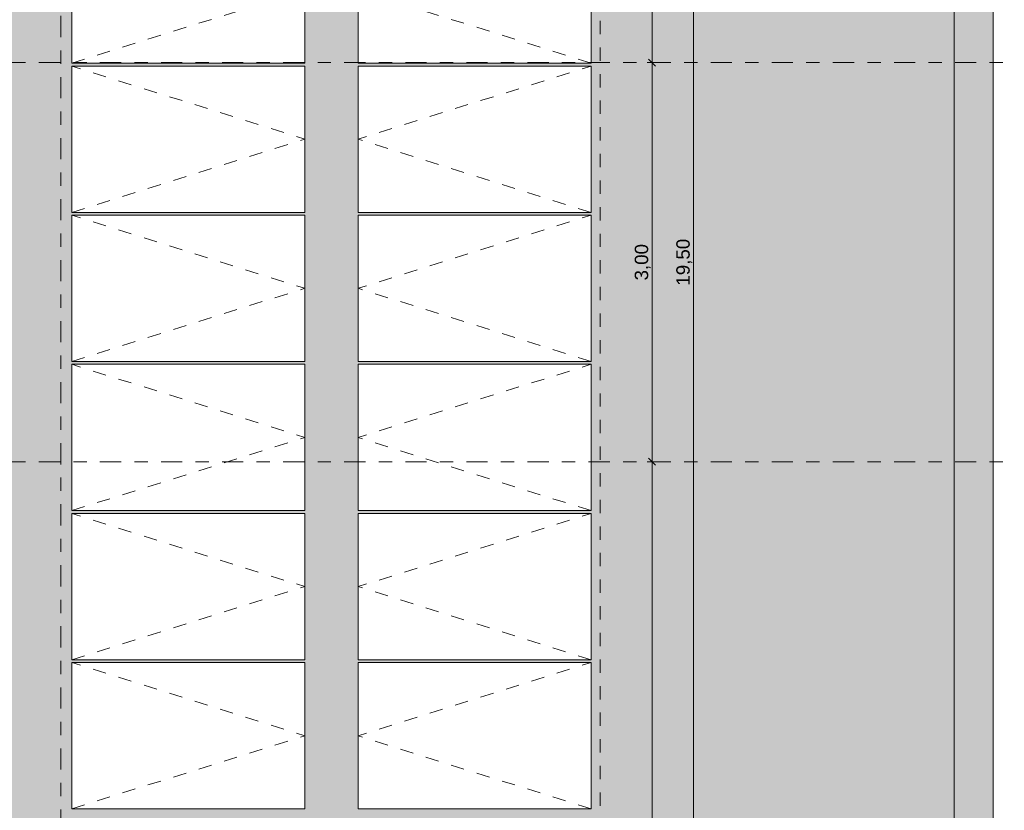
# Model space of a CAD drawing. Header units: metres. Extents: x -180 to 4, y -47 to 4.
# Tile 151 of 256: x -107.33 to -99.93, y -25.57 to -19.62. Entities that reach past the tile are written whole.
import ezdxf

# ---------------------------------------------------------------- set-up
doc = ezdxf.new("R2010")
doc.units = ezdxf.units.M
doc.header["$LTSCALE"] = 0.05
doc.header["$PDMODE"] = 1
doc.header["$PDSIZE"] = -2
doc.linetypes.add('Linienart-53', pattern=[5.291531, 3.175, -1.058062, 0.352704, -0.705764])
doc.linetypes.add('VW-01 Strichlinie kurz', pattern=[1.999894, 0.999947, -0.999947])
doc.layers.get('0').update_dxf_attribs({"lineweight": 25})
for name, color, linetype, lineweight, true_color in [('30 -36 Dächer- 3 Dachbeläge', 7, 'Continuous', 15, 0x9999ff), ('30 -36 Dächer- 3 Dachbeläge Gründach', 250, 'Continuous', 9, 0x333333), ('40 -44 Elektr. Anlagen- 2 Eigenstromversorgungsanlagen', 7, 'Continuous', 5, 0xff6633), ('70 -72 Beschriftung- 1 Beschriftung allgemein', 7, 'Continuous', 9, 0xff6633), ('70 -76 Bemaßung- 2 Allgemein', 7, 'Continuous', 5, 0x6666cc), ('Dachflächen Moblierung', 7, 'Continuous', 9, 0x888888)]:
    doc.layers.add(name, color=color, linetype=linetype, lineweight=lineweight, true_color=true_color)
for name, color, linetype, lineweight in [('60- 61 allgemeine Ausstattung- 4 Terrassen', 7, 'Continuous', 9), ('70 -71 Achsen- 1 Gebäudeachsen', 7, 'Linienart-53', 18), ('Keine', 7, 'Continuous', 9)]:
    doc.layers.add(name, color=color, linetype=linetype, lineweight=lineweight)
doc.styles.add('Arial', font='arial.ttf')
doc.dimstyles.new('k+k 1_50', dxfattribs={"dimtxt": 0.075516, "dimasz": 0.05302, "dimexe": 0.05, "dimexo": 0.15, "dimgap": 0.01, "dimtad": 1, "dimdec": 3, "dimtxsty": 'Arial', "dimblk": 'VW_SLASH', "dimblk1": 'VW_SLASH', "dimblk2": 'VW_SLASH', "dimcen": 0, "dimdle": 0.05, "dimadec": 3, "dimazin": 0, "dimtfac": 0.75, "dimtdec": 3, "dimtix": 1, "dimtmove": 0, "dimatfit": 0, "dimldrblk": 'VW_SLASH-1', "dimfxl": 0.125, "dimfxlon": 1, "dimfrac": 2, "dimtolj": 1, "dimarcsym": 0})
doc.dimstyles.new('k+k_klein', dxfattribs={"dimtxt": 0.075516, "dimasz": 0.05302, "dimexe": 0.05, "dimexo": 0.15, "dimgap": 0.005, "dimtad": 1, "dimdec": 3, "dimtxsty": 'Arial', "dimblk": 'VW_SLASH-2', "dimblk1": 'VW_SLASH-2', "dimblk2": 'VW_SLASH-2', "dimcen": 0, "dimdle": 0.025, "dimadec": 3, "dimazin": 0, "dimtfac": 0.75, "dimtdec": 3, "dimtix": 1, "dimtmove": 0, "dimatfit": 0, "dimldrblk": 'VW_FILLEDARROW', "dimfxl": 0.1, "dimfxlon": 1, "dimfrac": 2, "dimtolj": 1, "dimarcsym": 0})

# ---------------------------------------------------------------- blocks, each defined once
blk = doc.blocks.new('Gruppe-574')
at = {"color": 255, "linetype": 'Continuous', "lineweight": 9, "transparency": 33554687}
blk.add_wipeout([(-106.9388, -24.4562), (-105.1888, -24.4562), (-105.1888, -25.5562), (-106.9388, -25.5562)], dxfattribs=at).dxf.layer = '40 -44 Elektr. Anlagen- 2 Eigenstromversorgungsanlagen'
at = {"layer": '40 -44 Elektr. Anlagen- 2 Eigenstromversorgungsanlagen', "color": 7, "linetype": 'Continuous', "lineweight": 9, "transparency": 33554687, "flags": 128}
blk.add_lwpolyline([(-106.9388, -24.4562), (-105.1888, -24.4562), (-105.1888, -25.5562), (-106.9388, -25.5562)], close=True, dxfattribs=at)
at = {"layer": 'Dachflächen Moblierung', "color": 8, "linetype": 'VW-01 Strichlinie kurz', "lineweight": 5, "flags": 128}
blk.add_lwpolyline([(-106.9388, -25.5562), (-105.1888, -25.0062), (-106.9388, -24.4562)], dxfattribs=at)
blk = doc.blocks.new('Gruppe-575')
at = {"color": 255, "linetype": 'Continuous', "lineweight": 9, "transparency": 33554687}
blk.add_wipeout([(-106.9388, -23.3352), (-105.1888, -23.3352), (-105.1888, -24.4352), (-106.9388, -24.4352)], dxfattribs=at).dxf.layer = '40 -44 Elektr. Anlagen- 2 Eigenstromversorgungsanlagen'
at = {"layer": '40 -44 Elektr. Anlagen- 2 Eigenstromversorgungsanlagen', "color": 7, "linetype": 'Continuous', "lineweight": 9, "transparency": 33554687, "flags": 128}
blk.add_lwpolyline([(-106.9388, -23.3352), (-105.1888, -23.3352), (-105.1888, -24.4352), (-106.9388, -24.4352)], close=True, dxfattribs=at)
at = {"layer": 'Dachflächen Moblierung', "color": 8, "linetype": 'VW-01 Strichlinie kurz', "lineweight": 5, "flags": 128}
blk.add_lwpolyline([(-106.9388, -24.4352), (-105.1888, -23.8852), (-106.9388, -23.3352)], dxfattribs=at)
blk = doc.blocks.new('Gruppe-576')
at = {"color": 255, "linetype": 'Continuous', "lineweight": 9, "transparency": 33554687}
blk.add_wipeout([(-106.9388, -22.2142), (-105.1888, -22.2142), (-105.1888, -23.3142), (-106.9388, -23.3142)], dxfattribs=at).dxf.layer = '40 -44 Elektr. Anlagen- 2 Eigenstromversorgungsanlagen'
at = {"layer": '40 -44 Elektr. Anlagen- 2 Eigenstromversorgungsanlagen', "color": 7, "linetype": 'Continuous', "lineweight": 9, "transparency": 33554687, "flags": 128}
blk.add_lwpolyline([(-106.9388, -22.2142), (-105.1888, -22.2142), (-105.1888, -23.3142), (-106.9388, -23.3142)], close=True, dxfattribs=at)
at = {"layer": 'Dachflächen Moblierung', "color": 8, "linetype": 'VW-01 Strichlinie kurz', "lineweight": 5, "flags": 128}
blk.add_lwpolyline([(-106.9388, -23.3142), (-105.1888, -22.7642), (-106.9388, -22.2142)], dxfattribs=at)
blk = doc.blocks.new('Gruppe-577')
at = {"color": 255, "linetype": 'Continuous', "lineweight": 9, "transparency": 33554687}
blk.add_wipeout([(-106.9388, -21.0932), (-105.1888, -21.0932), (-105.1888, -22.1932), (-106.9388, -22.1932)], dxfattribs=at).dxf.layer = '40 -44 Elektr. Anlagen- 2 Eigenstromversorgungsanlagen'
at = {"layer": '40 -44 Elektr. Anlagen- 2 Eigenstromversorgungsanlagen', "color": 7, "linetype": 'Continuous', "lineweight": 9, "transparency": 33554687, "flags": 128}
blk.add_lwpolyline([(-106.9388, -21.0932), (-105.1888, -21.0932), (-105.1888, -22.1932), (-106.9388, -22.1932)], close=True, dxfattribs=at)
at = {"layer": 'Dachflächen Moblierung', "color": 8, "linetype": 'VW-01 Strichlinie kurz', "lineweight": 5, "flags": 128}
blk.add_lwpolyline([(-106.9388, -22.1932), (-105.1888, -21.6432), (-106.9388, -21.0932)], dxfattribs=at)
blk = doc.blocks.new('Gruppe-578')
at = {"color": 255, "linetype": 'Continuous', "lineweight": 9, "transparency": 33554687}
blk.add_wipeout([(-106.9388, -19.9722), (-105.1888, -19.9722), (-105.1888, -21.0722), (-106.9388, -21.0722)], dxfattribs=at).dxf.layer = '40 -44 Elektr. Anlagen- 2 Eigenstromversorgungsanlagen'
at = {"layer": '40 -44 Elektr. Anlagen- 2 Eigenstromversorgungsanlagen', "color": 7, "linetype": 'Continuous', "lineweight": 9, "transparency": 33554687, "flags": 128}
blk.add_lwpolyline([(-106.9388, -19.9722), (-105.1888, -19.9722), (-105.1888, -21.0722), (-106.9388, -21.0722)], close=True, dxfattribs=at)
at = {"layer": 'Dachflächen Moblierung', "color": 8, "linetype": 'VW-01 Strichlinie kurz', "lineweight": 5, "flags": 128}
blk.add_lwpolyline([(-106.9388, -21.0722), (-105.1888, -20.5222), (-106.9388, -19.9722)], dxfattribs=at)
blk = doc.blocks.new('Gruppe-579')
at = {"color": 255, "linetype": 'Continuous', "lineweight": 9, "transparency": 33554687}
blk.add_wipeout([(-106.9388, -18.8512), (-105.1888, -18.8512), (-105.1888, -19.9512), (-106.9388, -19.9512)], dxfattribs=at).dxf.layer = '40 -44 Elektr. Anlagen- 2 Eigenstromversorgungsanlagen'
at = {"layer": '40 -44 Elektr. Anlagen- 2 Eigenstromversorgungsanlagen', "color": 7, "linetype": 'Continuous', "lineweight": 9, "transparency": 33554687, "flags": 128}
blk.add_lwpolyline([(-106.9388, -18.8512), (-105.1888, -18.8512), (-105.1888, -19.9512), (-106.9388, -19.9512)], close=True, dxfattribs=at)
at = {"layer": 'Dachflächen Moblierung', "color": 8, "linetype": 'VW-01 Strichlinie kurz', "lineweight": 5, "flags": 128}
blk.add_lwpolyline([(-106.9388, -19.9512), (-105.1888, -19.4012), (-106.9388, -18.8512)], dxfattribs=at)
blk = doc.blocks.new('Gruppe-583')
at = {"color": 255, "linetype": 'Continuous', "lineweight": 9, "transparency": 33554687}
blk.add_wipeout([(-104.7888, -24.4562), (-103.0388, -24.4562), (-103.0388, -25.5562), (-104.7888, -25.5562)], dxfattribs=at).dxf.layer = '40 -44 Elektr. Anlagen- 2 Eigenstromversorgungsanlagen'
at = {"layer": '40 -44 Elektr. Anlagen- 2 Eigenstromversorgungsanlagen', "color": 7, "linetype": 'Continuous', "lineweight": 9, "transparency": 33554687, "flags": 128}
blk.add_lwpolyline([(-104.7888, -24.4562), (-103.0388, -24.4562), (-103.0388, -25.5562), (-104.7888, -25.5562)], close=True, dxfattribs=at)
at = {"layer": 'Dachflächen Moblierung', "color": 8, "linetype": 'VW-01 Strichlinie kurz', "lineweight": 5, "flags": 128}
blk.add_lwpolyline([(-103.0388, -25.5562), (-104.7888, -25.0062), (-103.0388, -24.4562)], dxfattribs=at)
blk = doc.blocks.new('Gruppe-584')
at = {"color": 255, "linetype": 'Continuous', "lineweight": 9, "transparency": 33554687}
blk.add_wipeout([(-104.7888, -23.3352), (-103.0388, -23.3352), (-103.0388, -24.4352), (-104.7888, -24.4352)], dxfattribs=at).dxf.layer = '40 -44 Elektr. Anlagen- 2 Eigenstromversorgungsanlagen'
at = {"layer": '40 -44 Elektr. Anlagen- 2 Eigenstromversorgungsanlagen', "color": 7, "linetype": 'Continuous', "lineweight": 9, "transparency": 33554687, "flags": 128}
blk.add_lwpolyline([(-104.7888, -23.3352), (-103.0388, -23.3352), (-103.0388, -24.4352), (-104.7888, -24.4352)], close=True, dxfattribs=at)
at = {"layer": 'Dachflächen Moblierung', "color": 8, "linetype": 'VW-01 Strichlinie kurz', "lineweight": 5, "flags": 128}
blk.add_lwpolyline([(-103.0388, -24.4352), (-104.7888, -23.8852), (-103.0388, -23.3352)], dxfattribs=at)
blk = doc.blocks.new('Gruppe-585')
at = {"color": 255, "linetype": 'Continuous', "lineweight": 9, "transparency": 33554687}
blk.add_wipeout([(-104.7888, -22.2142), (-103.0388, -22.2142), (-103.0388, -23.3142), (-104.7888, -23.3142)], dxfattribs=at).dxf.layer = '40 -44 Elektr. Anlagen- 2 Eigenstromversorgungsanlagen'
at = {"layer": '40 -44 Elektr. Anlagen- 2 Eigenstromversorgungsanlagen', "color": 7, "linetype": 'Continuous', "lineweight": 9, "transparency": 33554687, "flags": 128}
blk.add_lwpolyline([(-104.7888, -22.2142), (-103.0388, -22.2142), (-103.0388, -23.3142), (-104.7888, -23.3142)], close=True, dxfattribs=at)
at = {"layer": 'Dachflächen Moblierung', "color": 8, "linetype": 'VW-01 Strichlinie kurz', "lineweight": 5, "flags": 128}
blk.add_lwpolyline([(-103.0388, -23.3142), (-104.7888, -22.7642), (-103.0388, -22.2142)], dxfattribs=at)
blk = doc.blocks.new('Gruppe-586')
at = {"color": 255, "linetype": 'Continuous', "lineweight": 9, "transparency": 33554687}
blk.add_wipeout([(-104.7888, -21.0932), (-103.0388, -21.0932), (-103.0388, -22.1932), (-104.7888, -22.1932)], dxfattribs=at).dxf.layer = '40 -44 Elektr. Anlagen- 2 Eigenstromversorgungsanlagen'
at = {"layer": '40 -44 Elektr. Anlagen- 2 Eigenstromversorgungsanlagen', "color": 7, "linetype": 'Continuous', "lineweight": 9, "transparency": 33554687, "flags": 128}
blk.add_lwpolyline([(-104.7888, -21.0932), (-103.0388, -21.0932), (-103.0388, -22.1932), (-104.7888, -22.1932)], close=True, dxfattribs=at)
at = {"layer": 'Dachflächen Moblierung', "color": 8, "linetype": 'VW-01 Strichlinie kurz', "lineweight": 5, "flags": 128}
blk.add_lwpolyline([(-103.0388, -22.1932), (-104.7888, -21.6432), (-103.0388, -21.0932)], dxfattribs=at)
blk = doc.blocks.new('Gruppe-587')
at = {"color": 255, "linetype": 'Continuous', "lineweight": 9, "transparency": 33554687}
blk.add_wipeout([(-104.7888, -19.9722), (-103.0388, -19.9722), (-103.0388, -21.0722), (-104.7888, -21.0722)], dxfattribs=at).dxf.layer = '40 -44 Elektr. Anlagen- 2 Eigenstromversorgungsanlagen'
at = {"layer": '40 -44 Elektr. Anlagen- 2 Eigenstromversorgungsanlagen', "color": 7, "linetype": 'Continuous', "lineweight": 9, "transparency": 33554687, "flags": 128}
blk.add_lwpolyline([(-104.7888, -19.9722), (-103.0388, -19.9722), (-103.0388, -21.0722), (-104.7888, -21.0722)], close=True, dxfattribs=at)
at = {"layer": 'Dachflächen Moblierung', "color": 8, "linetype": 'VW-01 Strichlinie kurz', "lineweight": 5, "flags": 128}
blk.add_lwpolyline([(-103.0388, -21.0722), (-104.7888, -20.5222), (-103.0388, -19.9722)], dxfattribs=at)
blk = doc.blocks.new('Gruppe-588')
at = {"color": 255, "linetype": 'Continuous', "lineweight": 9, "transparency": 33554687}
blk.add_wipeout([(-104.7888, -18.8512), (-103.0388, -18.8512), (-103.0388, -19.9512), (-104.7888, -19.9512)], dxfattribs=at).dxf.layer = '40 -44 Elektr. Anlagen- 2 Eigenstromversorgungsanlagen'
at = {"layer": '40 -44 Elektr. Anlagen- 2 Eigenstromversorgungsanlagen', "color": 7, "linetype": 'Continuous', "lineweight": 9, "transparency": 33554687, "flags": 128}
blk.add_lwpolyline([(-104.7888, -18.8512), (-103.0388, -18.8512), (-103.0388, -19.9512), (-104.7888, -19.9512)], close=True, dxfattribs=at)
at = {"layer": 'Dachflächen Moblierung', "color": 8, "linetype": 'VW-01 Strichlinie kurz', "lineweight": 5, "flags": 128}
blk.add_lwpolyline([(-103.0388, -19.9512), (-104.7888, -19.4012), (-103.0388, -18.8512)], dxfattribs=at)
blk = doc.blocks.new('Gruppe-767')
at = {"layer": '70 -72 Beschriftung- 1 Beschriftung allgemein', "color": 7, "transparency": 33554687}
for name in ['Gruppe-574', 'Gruppe-583']:
    blk.add_blockref(name, (0, 0), dxfattribs=at)
for name in ['Gruppe-575', 'Gruppe-584']:
    blk.add_blockref(name, (0, 0), dxfattribs=at)
for name in ['Gruppe-576', 'Gruppe-585']:
    blk.add_blockref(name, (0, 0), dxfattribs=at)
for name in ['Gruppe-577', 'Gruppe-586']:
    blk.add_blockref(name, (0, 0), dxfattribs=at)
for name in ['Gruppe-578', 'Gruppe-587']:
    blk.add_blockref(name, (0, 0), dxfattribs=at)
for name in ['Gruppe-579', 'Gruppe-588']:
    blk.add_blockref(name, (0, 0), dxfattribs=at)
blk = doc.blocks.new('Gruppe-1384')
at = {"layer": '30 -36 Dächer- 3 Dachbeläge Gründach', "linetype": 'Continuous', "lineweight": 0, "true_color": 0xe7eedf, "transparency": 33554687}
blk.add_hatch(color=254, dxfattribs=at).paths.add_polyline_path([(-100.01799996, -31.79404198), (-100.01799996, -31.61704198), (-100.31099996, -31.61704198), (-100.31099996, -12.39704198), (-159.47099996, -12.39704198), (-159.47099996, -39.25704198), (-99.61099996, -39.25704198), (-99.61099996, -31.79404198)])
at = {"layer": '30 -36 Dächer- 3 Dachbeläge Gründach', "flags": 128}
blk.add_lwpolyline([(-100.01799996, -31.79404198), (-100.01799996, -31.61704198), (-100.31099996, -31.61704198), (-100.31099996, -12.39704198), (-159.47099996, -12.39704198), (-159.47099996, -39.25704198), (-99.61099996, -39.25704198), (-99.61099996, -31.79404198)], close=True, dxfattribs=at)
at = {"color": 255, "linetype": 'Continuous', "lineweight": 9, "transparency": 33554687}
blk.add_wipeout([(-99.13099996, -31.79404198), (-99.13099996, -39.73704198), (-129.83124836, -39.73704198), (-129.83124836, -39.25704198), (-100.31099996, -39.25704198), (-100.31099996, -12.71704198), (-129.83124836, -12.71704198), (-129.83124836, -12.23704198), (-100.01799996, -12.23704198), (-100.01799996, -31.12704198), (-99.83999996, -31.12704198), (-99.83999996, -31.61604198), (-99.35099996, -31.61604198), (-99.35099996, -31.79404198)], dxfattribs=at).dxf.layer = '30 -36 Dächer- 3 Dachbeläge'
at = {"layer": '30 -36 Dächer- 3 Dachbeläge', "linetype": 'Continuous', "lineweight": 9, "transparency": 33554687}
h = blk.add_hatch(dxfattribs=at)
h.set_pattern_fill('{914A209A-ED12-11EE-87B6-5CE', style=0, pattern_type=2)
h.set_pattern_definition([(-22, (-91.4235, -34.937042), (-0.018555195, 0.04226461), [0.000625, -0.061875]), (14, (-91.415251, -34.959718), (-0.0371103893, -0.0278327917), [0.000625, -0.030625]), (-3.77456, (-91.474014, -34.97415), (-0.01958604, 0.065974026), [0.00028186, -0.093671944]), (-68, (-91.30392, -34.91024), (0.1926424, 0.04407994), [0.00028125, -0.09346875]), (96, (-91.437934, -35.001983), (-0.036105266, -0.06319548), [0.0005625, -0.0931875]), (132, (-91.4101, -34.97828), (0.040202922, 0.004123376), [0.0003125, -0.0621875]), (-17, (-91.442055, -34.96178), (0.0930531, 0.028928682), [0.000625, -0.061875]), (-145, (-91.4369, -34.956625), (0.06266964, -0.040092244), [0.000625, -0.061875]), (-137, (-91.45133, -34.953533), (0.049444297, -0.02123569), [0.000625, -0.061875])])
h.paths.add_polyline_path([(-100.01799996, -31.12704198), (-99.83999996, -31.12704198), (-99.83999996, -31.61604198), (-99.35099996, -31.61604198), (-99.35099996, -31.79404198), (-99.13099996, -31.79404198), (-99.13099996, -39.73704198), (-160.51099996, -39.73704198), (-160.51099996, -31.61704198), (-159.93099996, -31.61704198), (-159.93099996, -12.23704198), (-100.01799996, -12.23704198)])
h.paths.add_polyline_path([(-159.47099996, -39.25704198), (-100.31099996, -39.25704198), (-100.31099996, -12.71704198), (-159.47099996, -12.71704198)])
at = {"layer": '30 -36 Dächer- 3 Dachbeläge', "color": 161, "linetype": 'Continuous', "lineweight": 9, "true_color": 0x9999ff, "transparency": 33554687, "flags": 128}
for points in [[(-100.01799996, -31.12704198), (-99.83999996, -31.12704198), (-99.83999996, -31.61604198), (-99.35099996, -31.61604198), (-99.35099996, -31.79404198), (-99.13099996, -31.79404198), (-99.13099996, -39.73704198), (-160.51099996, -39.73704198), (-160.51099996, -31.61704198), (-159.93099996, -31.61704198), (-159.93099996, -12.23704198), (-100.01799996, -12.23704198)], [(-159.47099996, -39.25704198), (-100.31099996, -39.25704198), (-100.31099996, -12.71704198), (-159.47099996, -12.71704198)]]:
    blk.add_lwpolyline(points, close=True, dxfattribs=at)
at = {"layer": '60- 61 allgemeine Ausstattung- 4 Terrassen', "color": 7}
blk.add_blockref('Gruppe-767', (0, 0), dxfattribs=at)
at = {"layer": '40 -44 Elektr. Anlagen- 2 Eigenstromversorgungsanlagen', "color": 7, "linetype": 'VW-01 Strichlinie kurz', "lineweight": 9, "flags": 128}
blk.add_lwpolyline([(-157.2387741, -16.50250689), (-102.9687741, -16.50250689), (-102.9687741, -37.68750689), (-157.2387741, -37.68750689)], close=True, dxfattribs=at)
blk = doc.blocks.new('_Dach_2D (2D)')
at = {"layer": '60- 61 allgemeine Ausstattung- 4 Terrassen', "color": 7}
blk.add_blockref('Gruppe-1384', (0, 0), dxfattribs=at)
blk = doc.blocks.new('VW_SLASH')
at = {"color": 0, "linetype": 'ByBlock', "lineweight": -2, "transparency": 16777216}
blk.add_line((0.94, 0), (-1, 0), dxfattribs=at)
at = {"color": 0, "lineweight": 20, "transparency": 16777216, "flags": 128}
blk.add_lwpolyline([(0.5, 0.5), (-0.5, -0.5)], dxfattribs=at)
blk = doc.blocks.new('*D2284')
at = {"layer": '70 -76 Bemaßung- 2 Allgemein', "color": 0, "lineweight": -2}
for p, q in [((-102.618, -11.697), (-102.53, -11.697)), ((-102.58, -19.894), (-102.58, -11.7501)), ((-102.618, -19.947), (-102.53, -19.947))]:
    blk.add_line(p, q, dxfattribs=at)
at = {"layer": 'Defpoints', "color": 0}
for p in [(-102.768, -11.697), (-102.58, -11.697), (-102.768, -19.947)]:
    blk.add_point(p, dxfattribs=at)
at = {"layer": '70 -76 Bemaßung- 2 Allgemein', "color": 0, "lineweight": -2, "xscale": 0.05302001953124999, "yscale": 0.05302001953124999, "zscale": 0.05302001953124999}
for p, rotation in [((-102.58, -11.697), 90), ((-102.58, -19.947), 270)]:
    blk.add_blockref('VW_SLASH', p, dxfattribs=dict(at, rotation=rotation))
at = {"layer": '70 -76 Bemaßung- 2 Allgemein', "color": 0, "insert": (-102.6505, -15.822), "char_height": 0.10069, "attachment_point": 5, "rotation": 90, "style": 'Arial'}
blk.add_mtext('\\A1;8,25', dxfattribs=at)
blk = doc.blocks.new('VW_SLASH-1')
at = {"color": 0, "linetype": 'ByBlock', "lineweight": -2, "transparency": 16777216}
blk.add_line((0.94, 0), (-1, 0), dxfattribs=at)
at = {"color": 0, "lineweight": 5, "transparency": 16777216, "flags": 128}
blk.add_lwpolyline([(0.5, 0.5), (-0.5, -0.5)], dxfattribs=at)
blk = doc.blocks.new('*D2285')
at = {"layer": '70 -76 Bemaßung- 2 Allgemein', "color": 0, "lineweight": -2}
for p, q in [((-102.618, -19.947), (-102.53, -19.947)), ((-102.58, -22.894), (-102.58, -20.0001)), ((-102.618, -22.947), (-102.53, -22.947))]:
    blk.add_line(p, q, dxfattribs=at)
at = {"layer": 'Defpoints', "color": 0}
for p in [(-102.768, -19.947), (-102.58, -19.947), (-102.768, -22.947)]:
    blk.add_point(p, dxfattribs=at)
at = {"layer": '70 -76 Bemaßung- 2 Allgemein', "color": 0, "lineweight": -2, "xscale": 0.05302001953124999, "yscale": 0.05302001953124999, "zscale": 0.05302001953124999}
for p, rotation in [((-102.58, -19.947), 90), ((-102.58, -22.947), 270)]:
    blk.add_blockref('VW_SLASH', p, dxfattribs=dict(at, rotation=rotation))
at = {"layer": '70 -76 Bemaßung- 2 Allgemein', "color": 0, "insert": (-102.6505, -21.447), "char_height": 0.10069, "attachment_point": 5, "rotation": 90, "style": 'Arial'}
blk.add_mtext('\\A1;3,00', dxfattribs=at)
blk = doc.blocks.new('*D2286')
at = {"layer": '70 -76 Bemaßung- 2 Allgemein', "color": 0, "lineweight": -2}
for p, q in [((-102.618, -22.947), (-102.53, -22.947)), ((-102.58, -31.144), (-102.58, -23.0001)), ((-102.618, -31.197), (-102.53, -31.197))]:
    blk.add_line(p, q, dxfattribs=at)
at = {"layer": 'Defpoints', "color": 0}
for p in [(-102.768, -22.947), (-102.58, -22.947), (-102.768, -31.197)]:
    blk.add_point(p, dxfattribs=at)
at = {"layer": '70 -76 Bemaßung- 2 Allgemein', "color": 0, "lineweight": -2, "xscale": 0.05302001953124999, "yscale": 0.05302001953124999, "zscale": 0.05302001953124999}
for p, rotation in [((-102.58, -22.947), 90), ((-102.58, -31.197), 270)]:
    blk.add_blockref('VW_SLASH', p, dxfattribs=dict(at, rotation=rotation))
at = {"layer": '70 -76 Bemaßung- 2 Allgemein', "color": 0, "insert": (-102.6505, -27.072), "char_height": 0.10069, "attachment_point": 5, "rotation": 90, "style": 'Arial'}
blk.add_mtext('\\A1;8,25', dxfattribs=at)
blk = doc.blocks.new('*D2292')
at = {"layer": '70 -76 Bemaßung- 2 Allgemein', "color": 0, "lineweight": -2}
for p, q in [((-102.268, -31.144), (-102.268, -11.7501)), ((-102.121, -11.697), (-102.218, -11.697)), ((-102.118, -31.197), (-102.218, -31.197))]:
    blk.add_line(p, q, dxfattribs=at)
at = {"layer": 'Defpoints', "color": 0}
for p in [(-102.271, -11.697), (-102.268, -11.697), (-102.268, -31.197)]:
    blk.add_point(p, dxfattribs=at)
at = {"layer": '70 -76 Bemaßung- 2 Allgemein', "color": 0, "lineweight": -2, "xscale": 0.05302001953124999, "yscale": 0.05302001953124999, "zscale": 0.05302001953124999}
for p, rotation in [((-102.268, -11.697), 90), ((-102.268, -31.197), 270)]:
    blk.add_blockref('VW_SLASH', p, dxfattribs=dict(at, rotation=rotation))
at = {"layer": '70 -76 Bemaßung- 2 Allgemein', "color": 0, "insert": (-102.3385, -21.447), "char_height": 0.10069, "attachment_point": 5, "rotation": 90, "style": 'Arial'}
blk.add_mtext('\\A1;19,50', dxfattribs=at)
blk = doc.blocks.new('VW_SLASH-2')
at = {"color": 0, "linetype": 'ByBlock', "lineweight": -2, "transparency": 16777216}
blk.add_line((0.47, 0), (-1, 0), dxfattribs=at)
at = {"color": 0, "lineweight": 5, "transparency": 16777216, "flags": 128}
blk.add_lwpolyline([(0.5, 0.5), (-0.5, -0.5)], dxfattribs=at)
blk = doc.blocks.new('*D2793')
at = {"layer": '70 -76 Bemaßung- 2 Allgemein', "color": 0, "linetype": 'Continuous', "lineweight": -2, "transparency": 33554687}
for p, q in [((-103.068, -28.14), (-103.068, -28.29)), ((-99.841, -28.14), (-99.841, -28.29)), ((-99.894, -28.24), (-103.015, -28.24))]:
    blk.add_line(p, q, dxfattribs=at)
at = {"layer": 'Defpoints', "color": 0, "transparency": 33554687}
for p in [(-103.068, -17.38), (-99.841, -18.8904), (-103.068, -28.24)]:
    blk.add_point(p, dxfattribs=at)
at = {"layer": '70 -76 Bemaßung- 2 Allgemein', "color": 0, "lineweight": -2, "xscale": 0.05302001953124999, "yscale": 0.05302001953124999, "zscale": 0.05302001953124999, "rotation": 180}
blk.add_blockref('VW_SLASH-2', (-103.068, -28.24), dxfattribs=at)
at = {"layer": '70 -76 Bemaßung- 2 Allgemein', "color": 0, "lineweight": -2, "xscale": 0.05302001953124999, "yscale": 0.05302001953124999, "zscale": 0.05302001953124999}
blk.add_blockref('VW_SLASH-2', (-99.841, -28.24), dxfattribs=at)
at = {"layer": '70 -76 Bemaßung- 2 Allgemein', "color": 0, "lineweight": 5, "transparency": 33554687, "insert": (-101.4545, -28.1745), "char_height": 0.10069, "attachment_point": 5, "style": 'Arial'}
blk.add_mtext('\\A1;3,20', dxfattribs=at)
blk = doc.blocks.new('VW_FILLEDARROW')
at = {"linetype": 'Continuous', "lineweight": 0, "transparency": 16777216}
blk.add_hatch(color=0, dxfattribs=at).paths.add_polyline_path([(-2.83, 0.76), (0, 0), (-2.83, -0.76)])
at = {"color": 0, "lineweight": 5, "transparency": 16777216, "flags": 128}
blk.add_lwpolyline([(-2.83, 0.76), (0, 0), (-2.83, -0.76)], close=True, dxfattribs=at)
blk = doc.blocks.new('_Achsen (3D)')
at = {"layer": '70 -71 Achsen- 1 Gebäudeachsen', "transparency": 33554687}
for p, q in [((-107.021, 3.8), (-107.021, -46.172)), ((-179.668, -19.947), (3.826, -19.947)), ((-179.668, -22.947), (3.826, -22.947))]:
    blk.add_line(p, q, dxfattribs=at)
blk = doc.blocks.new('Gruppe-1916')
at = {"layer": '70 -76 Bemaßung- 2 Allgemein'}
for p1, p2, text, picture, middle in [((-102.76799996, -19.94704198), (-102.76799996, -11.69704198), '8,25', '*D2284', (-102.65046354, -15.82204198)), ((-102.76799996, -22.94704198), (-102.76799996, -19.94704198), '3,00', '*D2285', (-102.65046354, -21.44704198)), ((-102.76799996, -31.19704198), (-102.76799996, -22.94704198), '8,25', '*D2286', (-102.65046354, -27.07204198))]:
    dim = blk.add_aligned_dim(p1=p1, p2=p2, distance=-0.18799996, text=text, dimstyle='k+k 1_50', override={"dimtxt": 0.100689, "dimgap": 0.01, "dimdec": 8, "dimpost": '<>', "dimtxsty": 'Arial', "dimtmove": 2}, dxfattribs=at)
    dim.commit()
    dim.dimension.update_dxf_attribs({"geometry": picture, "text_midpoint": middle})
blk = doc.blocks.new('Gruppe-1917')
at = {"layer": '70 -76 Bemaßung- 2 Allgemein'}
dim = blk.add_linear_dim(base=(-102.26799996, -11.69704198), p1=(-102.26799996, -31.19704198), p2=(-102.27099996, -11.69704198), angle=270, text='19,50', dimstyle='k+k 1_50', override={"dimtxt": 0.100689, "dimgap": 0.01, "dimdec": 8, "dimpost": '<>', "dimtxsty": 'Arial', "dimtmove": 2}, dxfattribs=at)
dim.commit()
dim.dimension.update_dxf_attribs({"geometry": '*D2292', "text_midpoint": (-102.3384635, -21.44704198)})
blk = doc.blocks.new('Gruppe-2093')
at = {"layer": '70 -76 Bemaßung- 2 Allgemein', "color": 173, "linetype": 'Continuous', "lineweight": 5, "true_color": 0x6666cc, "transparency": 33554687}
dim = blk.add_linear_dim(base=(-103.068, -28.24), p1=(-99.841, -18.8904), p2=(-103.068, -17.38), text='3,20', dimstyle='k+k_klein', override={"dimtxt": 0.100689, "dimgap": 0.005, "dimdec": 1, "dimpost": '<>', "dimtxsty": 'Arial', "dimtmove": 2}, dxfattribs=at)
dim.commit()
dim.dimension.update_dxf_attribs({"geometry": '*D2793', "text_midpoint": (-101.4545, -28.1745)})
blk = doc.blocks.new('_Dach_2D Bemaßung_ Beschriftung (2D)')
at = {"layer": '70 -76 Bemaßung- 2 Allgemein'}
for name in ['Gruppe-1917', 'Gruppe-1916']:
    blk.add_blockref(name, (0, 0), dxfattribs=at)
at = {"layer": '70 -76 Bemaßung- 2 Allgemein', "color": 173, "true_color": 0x6666cc, "transparency": 33554687}
blk.add_blockref('Gruppe-2093', (0, 0), dxfattribs=at)

msp = doc.modelspace()

# ---------------------------------------------------------------- block references
at = {"layer": 'Keine', "color": 1}
msp.add_blockref('_Dach_2D (2D)', (0, 0), dxfattribs=at)

# ---------------------------------------------------------------- next in the draw order: block references
msp.add_blockref('_Dach_2D Bemaßung_ Beschriftung (2D)', (0, 0), dxfattribs=at)

# ---------------------------------------------------------------- next in the draw order: block references
msp.add_blockref('_Achsen (3D)', (0, 0), dxfattribs=at)

doc.saveas('drawing.dxf')
